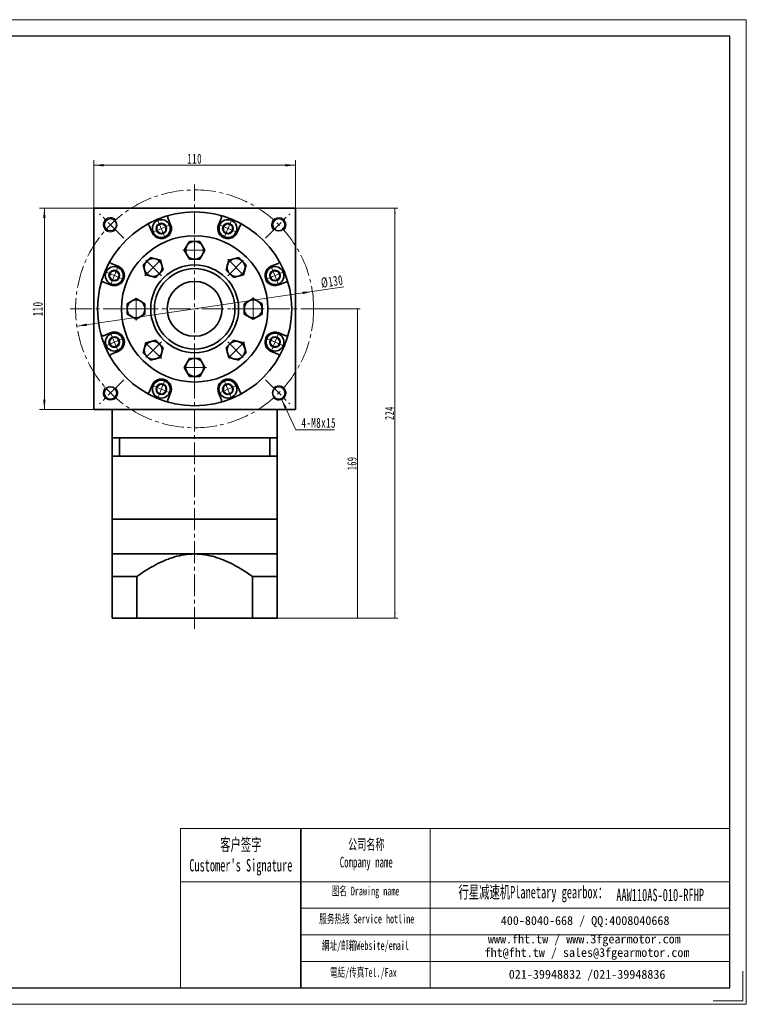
# Model space of a CAD drawing. Header units: millimetres. Extents: x -320 to 442, y -192 to 353.
# Tile 2 of 2: x 45 to 442, y -192 to 347. Entities that reach past the tile are written whole.
import ezdxf

# ---------------------------------------------------------------- set-up
doc = ezdxf.new("R2010")
doc.units = ezdxf.units.MM
doc.set_wipeout_variables(frame=1)
doc.linetypes.add('点画线', pattern=[18, 12, -2, 2, -2])
doc.layers.get('0').update_dxf_attribs({"lineweight": 35})
for name, color, linetype, lineweight in [('7标注层', 4, 'Continuous', 18), ('CDRAFT0', 7, 'Continuous', 35), ('EB0', 7, 'Continuous', 35), ('EB0_1', 7, 'Continuous', 35), ('SLD-0', 7, 'Continuous', 18), ('中心线层', 1, '点画线', 18), ('图框_外框线', 7, 'Continuous', 18), ('尺寸线层', 3, 'Continuous', 18), ('粗实线层', 7, 'Continuous', 35), ('粗实线层_1', 7, 'Continuous', 35)]:
    doc.layers.add(name, color=color, linetype=linetype, lineweight=lineweight)
doc.styles.add('SLDTEXTSTYLE4', font='txt', dxfattribs={"width": 0.611111})
doc.styles.add('标准', font='txt', dxfattribs={"width": 0.667})
doc.dimstyles.new('a4-1-1', dxfattribs={"dimtxt": 3, "dimasz": 3, "dimexe": 1.5, "dimexo": 0, "dimgap": 0.5, "dimtad": 1, "dimdec": 3, "dimdsep": 46, "dimtxsty": '标准', "dimblk": '_CAXARROW', "dimcen": 0, "dimdle": 6, "dimazin": 2, "dimtfac": 0.707107, "dimtdec": 3, "dimtix": 1, "dimtmove": 2, "dimatfit": 3, "dimfxl": 0, "dimfrac": 2, "dimtolj": 1, "dimarcsym": 0})

# ---------------------------------------------------------------- blocks, each defined once
blk = doc.blocks.new('*X19')
at = {"layer": '尺寸线层', "linetype": 'Continuous'}
for points in [[(85.25, 267.13), (90.65, 267.81), (90.65, 266.46)], [(195.25, 267.13), (189.85, 267.81), (189.85, 266.46)]]:
    blk.add_hatch(color=0, dxfattribs=at).paths.add_polyline_path(points, flags=0)
at = {"layer": '尺寸线层', "color": 0, "linetype": 'Continuous'}
for p, q in [((85.25, 243.63), (85.25, 269.83)), ((195.25, 243.63), (195.25, 269.83)), ((85.25, 267.13), (195.25, 267.13))]:
    blk.add_line(p, q, dxfattribs=at)
at = {"layer": '尺寸线层', "color": 0, "insert": (140.25, 270.7), "char_height": 5.4, "width": 14.3527, "attachment_point": 5, "line_spacing_factor": 1.15057, "style": '标准'}
blk.add_mtext('\\T1.1;110', dxfattribs=at)
blk = doc.blocks.new('_CAXARROW')
blk.add_hatch(color=0).paths.add_polyline_path([(0, 0), (-1, 0.125), (-1, -0.125)], flags=0)
blk = doc.blocks.new('*X20')
at = {"layer": '尺寸线层', "linetype": 'Continuous'}
for points in [[(58.16, 243.63), (57.49, 238.23), (58.84, 238.23)], [(58.16, 133.63), (57.49, 139.03), (58.84, 139.03)]]:
    blk.add_hatch(color=0, dxfattribs=at).paths.add_polyline_path(points, flags=0)
at = {"layer": '尺寸线层', "color": 0, "linetype": 'Continuous'}
for p, q in [((85.25, 243.63), (55.46, 243.63)), ((58.16, 133.63), (58.16, 243.63)), ((85.25, 133.63), (55.46, 133.63))]:
    blk.add_line(p, q, dxfattribs=at)
at = {"layer": '尺寸线层', "color": 0, "insert": (54.59, 188.63), "char_height": 5.4, "width": 14.3527, "attachment_point": 5, "rotation": 90, "line_spacing_factor": 1.15057, "style": '标准'}
blk.add_mtext('\\T1.1;110', dxfattribs=at)
blk = doc.blocks.new('*X21')
at = {"layer": '尺寸线层', "linetype": 'Continuous'}
for points in [[(204.55, 198.13), (199.3, 196.67), (199.11, 198.01)], [(75.94, 179.14), (81.38, 179.26), (81.19, 180.59)]]:
    blk.add_hatch(color=0, dxfattribs=at).paths.add_polyline_path(points, flags=0)
at = {"layer": '尺寸线层', "color": 0, "linetype": 'Continuous'}
blk.add_line((221.71, 200.66), (75.94, 179.14), dxfattribs=at)
at = {"layer": '尺寸线层', "color": 0, "insert": (215.32, 203.57), "char_height": 5.4, "width": 23.5733, "attachment_point": 5, "rotation": 8.4015, "line_spacing_factor": 1.15057, "style": '标准'}
blk.add_mtext('\\T1.1;%%C130', dxfattribs=at)
blk = doc.blocks.new('*X22')
at = {"layer": '尺寸线层', "linetype": 'Continuous'}
blk.add_hatch(color=0, dxfattribs=at).paths.add_polyline_path([(-8.17, 16.85), (-5.3, 12.23), (-6.53, 11.67)], flags=0)
at = {"layer": '尺寸线层', "color": 0, "linetype": 'Continuous'}
blk.add_line((-8.17, 16.85), (-0.41, 0), dxfattribs=at)
at = {"layer": '尺寸线层', "color": 0}
for p, q in [((-0.41, 0), (0, 0)), ((0, 0), (20.8, 0)), ((0, 0), (0, 0))]:
    blk.add_line(p, q, dxfattribs=at)
at = {"layer": '尺寸线层', "color": 0, "insert": (2.7, 1.08), "char_height": 5.4, "width": 36.2049, "attachment_point": 7, "line_spacing_factor": 1.15057, "style": '标准'}
blk.add_mtext('\\T1.1;4-M8x15', dxfattribs=at)
blk = doc.blocks.new('*X23')
at = {"layer": '中心线层', "linetype": '点画线', "lineweight": 18}
for p, q in [((0, -5.64), (0, 5.64)), ((-5.64, 0), (5.64, 0))]:
    blk.add_line(p, q, dxfattribs=at)
at = {"layer": '粗实线层'}
for p, q in [((-2.89, 0), (-1.44, 2.5)), ((-2.89, 0), (-1.44, -2.5)), ((-1.44, 2.5), (1.44, 2.5)), ((2.89, 0), (1.44, 2.5)), ((2.89, 0), (1.44, 2.5)), ((2.89, 0), (1.44, -2.5)), ((-1.44, -2.5), (1.44, -2.5))]:
    blk.add_line(p, q, dxfattribs=at)
blk.add_circle((0, 0), 2.89, dxfattribs=at)
for start, end in [(0, 180), (180, 360)]:
    blk.add_arc((0, 0), 4.89, start, end, dxfattribs=at)
blk = doc.blocks.new('*X29')
at = {"layer": '中心线层', "linetype": '点画线', "lineweight": 18}
for p, q in [((0, -6.4), (0, 6.4)), ((6.4, 0), (-6.4, 0))]:
    blk.add_line(p, q, dxfattribs=at)
at = {"layer": '粗实线层'}
for p, q in [((0, 5.65), (-4.89, 2.82)), ((4.89, 2.82), (0, 5.65)), ((-4.89, 2.82), (-4.89, -2.82)), ((4.89, 2.82), (4.89, -2.82)), ((-4.89, -2.82), (0, -5.65)), ((0, -5.65), (4.89, -2.82))]:
    blk.add_line(p, q, dxfattribs=at)
blk.add_circle((0, 0), 4.89, dxfattribs=at)
blk = doc.blocks.new('2432fgg_2')
at = {"layer": '粗实线层'}
for radius in [24, 22]:
    blk.add_circle((0, 0), radius, dxfattribs=at)
blk.add_wipeout([(-27.11, 0), (-27.11, 0.9), (-27.11, 2.82), (-29.56, 4.23), (-32, 5.65), (-34.45, 4.23), (-36.89, 2.82), (-36.89, 0.9), (-36.89, 0), (-36.89, -2.82), (-34.45, -4.23), (-32, -5.65), (-29.56, -4.23), (-27.11, -2.82)]).dxf.layer = '粗实线层'
blk.add_circle((0, 0), 40, dxfattribs=at)
blk.add_blockref('*X29', (-32, 0), dxfattribs=at)
for points in [[(0, 27.11), (0.9, 27.11), (2.82, 27.11), (4.23, 29.55), (5.65, 32), (4.23, 34.44), (2.82, 36.89), (0.9, 36.89), (0, 36.89), (-2.82, 36.89), (-4.23, 34.44), (-5.65, 32), (-4.23, 29.55), (-2.82, 27.11)], [(-19.17, 19.17), (-18.53, 19.81), (-17.17, 21.17), (-17.9, 23.89), (-18.63, 26.62), (-21.36, 27.35), (-24.09, 28.08), (-25.45, 26.72), (-26.09, 26.09), (-28.08, 24.09), (-27.35, 21.36), (-26.62, 18.63), (-23.89, 17.9), (-21.17, 17.17)], [(19.17, 19.17), (19.81, 18.53), (21.17, 17.17), (23.89, 17.9), (26.62, 18.63), (27.35, 21.36), (28.08, 24.09), (26.72, 25.45), (26.09, 26.09), (24.09, 28.08), (21.36, 27.35), (18.63, 26.62), (17.9, 23.89), (17.17, 21.17)], [(27.11, 0), (27.11, -0.9), (27.11, -2.82), (29.55, -4.23), (32, -5.65), (34.44, -4.23), (36.89, -2.82), (36.89, -0.9), (36.89, 0), (36.89, 2.82), (34.44, 4.23), (32, 5.65), (29.55, 4.23), (27.11, 2.82)], [(-19.17, -19.17), (-19.81, -18.53), (-21.17, -17.17), (-23.89, -17.9), (-26.62, -18.63), (-27.35, -21.36), (-28.08, -24.09), (-26.72, -25.45), (-26.09, -26.09), (-24.09, -28.08), (-21.36, -27.35), (-18.63, -26.62), (-17.9, -23.89), (-17.17, -21.17)], [(19.17, -19.17), (18.53, -19.81), (17.17, -21.17), (17.9, -23.89), (18.63, -26.62), (21.36, -27.35), (24.09, -28.08), (25.45, -26.72), (26.09, -26.09), (28.08, -24.09), (27.35, -21.36), (26.62, -18.63), (23.89, -17.9), (21.17, -17.17)], [(0, -27.11), (-0.9, -27.11), (-2.82, -27.11), (-4.23, -29.56), (-5.65, -32), (-4.23, -34.45), (-2.82, -36.89), (-0.9, -36.89), (0, -36.89), (2.82, -36.89), (4.23, -34.45), (5.65, -32), (4.23, -29.56), (2.82, -27.11)]]:
    blk.add_wipeout(points).dxf.layer = '粗实线层'
for p, rotation in [((0, 32), 270), ((-22.63, 22.63), 315.0000000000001), ((22.63, 22.63), 225.0000000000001), ((32, 0), 180), ((-22.63, -22.63), 45.00000000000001), ((22.63, -22.63), 135.0000000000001), ((0, -32), 90)]:
    blk.add_blockref('*X29', p, dxfattribs=dict(at, rotation=rotation))
blk = doc.blocks.new('*X41')
at = {"layer": '尺寸线层', "linetype": 'Continuous'}
for points in [[(229.15, 188.63), (228.78, 185.63), (229.53, 185.63)], [(229.15, 19.63), (228.78, 22.63), (229.53, 22.63)]]:
    blk.add_hatch(color=0, dxfattribs=at).paths.add_polyline_path(points, flags=0)
at = {"layer": '尺寸线层', "color": 0, "linetype": 'Continuous'}
for p, q in [((208.25, 188.63), (230.65, 188.63)), ((229.15, 19.63), (229.15, 188.63)), ((185.25, 19.63), (230.65, 19.63))]:
    blk.add_line(p, q, dxfattribs=at)
at = {"layer": '尺寸线层', "color": 0, "insert": (226.18, 104.13), "char_height": 5, "width": 13.0011, "attachment_point": 5, "rotation": 90, "line_spacing_factor": 1.15057, "style": '标准'}
blk.add_mtext('\\T1.1;169', dxfattribs=at)
blk = doc.blocks.new('*X42')
at = {"layer": '尺寸线层', "linetype": 'Continuous'}
for points in [[(249.67, 243.63), (250.05, 240.63), (249.3, 240.63)], [(249.67, 19.63), (250.05, 22.63), (249.3, 22.63)]]:
    blk.add_hatch(color=0, dxfattribs=at).paths.add_polyline_path(points, flags=0)
at = {"layer": '尺寸线层', "color": 0, "linetype": 'Continuous'}
for p, q in [((195.25, 243.63), (251.17, 243.63)), ((249.67, 243.63), (249.67, 19.63)), ((185.25, 19.63), (251.17, 19.63))]:
    blk.add_line(p, q, dxfattribs=at)
at = {"layer": '尺寸线层', "color": 0, "insert": (246.7, 131.63), "char_height": 5, "width": 13.2174, "attachment_point": 5, "rotation": 90, "line_spacing_factor": 1.15057, "style": '标准'}
blk.add_mtext('\\T1.1;224', dxfattribs=at)

msp = doc.modelspace()

# ---------------------------------------------------------------- linework, layer by layer
msp.add_line((198.1838, -95.4679), (198.1838, -182.4651))
at = {"layer": '7标注层', "color": 0}
msp.add_line((132.558, -95.4679), (132.558, -182.4502), dxfattribs=at)
at = {"layer": 'CDRAFT0', "color": 7}
for points in [[(108.6254, 42.3006), (108.8971, 42.4933), (109.1697, 42.6849), (112.5037, 45.0075), (115.6466, 46.9867), (120.5615, 49.5823), (122.2337, 50.3846), (124.8077, 51.4655), (125.6767, 51.8054), (127.4399, 52.4382), (128.3342, 52.7309), (132.8167, 54.0453), (136.4813, 54.6323), (140.2454, 54.6323)], [(171.8654, 42.3006), (171.5937, 42.4933), (171.3211, 42.6849), (167.9871, 45.0075), (164.8442, 46.9867), (159.9293, 49.5823), (158.2572, 50.3846), (155.6831, 51.4655), (154.8141, 51.8054), (153.0509, 52.4382), (152.1566, 52.7309), (147.6742, 54.0453), (144.0095, 54.6323), (140.2454, 54.6323)]]:
    msp.add_open_spline(points, degree=3, knots=[0, 0, 0, 0, 0.99690397, 0.99690397, 12.15872641, 12.15872641, 17.73963764, 17.73963764, 20.53009325, 20.53009325, 23.32054886, 23.32054886, 34.48237131, 34.48237131, 34.48237131, 34.48237131], dxfattribs=at)
at = {"layer": 'EB0'}
for p, q in [((185.2454, 118.1323), (95.2454, 118.1323)), ((95.2454, 118.1323), (95.2454, 108.1323)), ((99.2454, 118.1323), (99.2454, 108.1323)), ((180.2454, 118.1323), (185.2454, 118.1323)), ((181.2454, 118.1323), (181.2454, 108.1323)), ((185.2454, 118.1323), (185.2454, 108.1323)), ((95.2454, 108.1323), (95.2454, 73.6323)), ((185.2454, 108.1323), (95.2454, 108.1323)), ((185.2454, 108.1323), (185.2454, 73.6323)), ((185.2454, 73.6323), (95.2454, 73.6323)), ((185.2454, 73.6323), (95.2454, 73.6323))]:
    msp.add_line(p, q, dxfattribs=at)
at = {"layer": 'EB0_1'}
for p, q in [((185.2454, 73.6323), (95.2454, 73.6323)), ((95.2454, 73.6323), (95.2454, 19.6318)), ((185.2454, 73.6323), (185.2454, 19.6318)), ((108.6254, 42.3006), (108.6254, 19.6318)), ((171.8654, 42.3006), (171.8654, 19.6318)), ((185.2454, 19.6318), (95.2454, 19.6318))]:
    msp.add_line(p, q, dxfattribs=at)
at = {"layer": '中心线层'}
for p, q in [((140.2454, 13.6485), (140.2454, 256.6323)), ((101.5254, 227.3523), (88.2493, 240.6284)), ((178.9654, 227.3523), (192.2416, 240.6284)), ((178.9654, 227.3523), (192.2416, 240.6284)), ((72.2454, 188.6323), (208.2454, 188.6323)), ((172.7454, 188.6323), (159.0604, 188.6323)), ((140.2454, 156.1323), (140.2454, 169.8172)), ((101.5254, 149.9122), (88.2493, 136.6361)), ((101.5254, 149.9122), (88.2493, 136.6361)), ((178.9654, 149.9122), (192.2416, 136.6361)), ((178.9654, 149.9122), (192.2416, 136.6361))]:
    msp.add_line(p, q, dxfattribs=at)
msp.add_circle((140.2454, 188.6323), 65, dxfattribs=at)
at = {"layer": '图框_外框线'}
for p, q in [((132.558, -95.4679), (198.1838, -95.4679)), ((198.1838, -95.4679), (198.1838, -182.4502)), ((198.1838, -95.4679), (432.4868, -95.4679)), ((268.8912, -95.4679), (268.8912, -182.4502)), ((132.558, -124.494), (198.1838, -124.494)), ((198.1838, -124.494), (432.4868, -124.494)), ((198.1838, -139.007), (432.4868, -139.007)), ((198.1838, -153.52), (432.4868, -153.52)), ((198.1838, -168.0331), (432.4868, -168.0331))]:
    msp.add_line(p, q, dxfattribs=at)
at = {"layer": '图框_外框线', "color": 3}
msp.add_lwpolyline([(439.7353, -173.3896), (439.7353, -189.6987), (423.4262, -189.6987)], dxfattribs=at)
at = {"layer": '粗实线层'}
for p, q in [((85.2454, 133.6323), (85.2454, 243.6323)), ((85.2454, 243.6323), (195.2454, 243.6323)), ((195.2454, 243.6323), (195.2454, 133.6323)), ((127.1493, 234.6213), (125.5833, 238.402)), ((153.3415, 234.6213), (154.9075, 238.402)), ((116.9866, 230.4118), (115.4206, 234.1924)), ((163.5042, 230.4118), (165.0702, 234.1924)), ((98.4659, 211.8911), (94.6852, 213.4571)), ((182.0249, 211.8911), (185.8056, 213.4571)), ((94.2564, 201.7284), (90.4757, 203.2944)), ((186.2345, 201.7284), (190.0151, 203.2944)), ((94.2564, 175.5361), (90.4757, 173.9701)), ((186.2345, 175.5361), (190.0151, 173.9701)), ((98.4659, 165.3735), (94.6852, 163.8075)), ((182.0249, 165.3735), (185.8056, 163.8075)), ((116.9866, 146.8527), (115.4206, 143.0721)), ((163.5042, 146.8527), (165.0702, 143.0721)), ((127.1493, 142.6432), (125.5833, 138.8626)), ((153.3415, 142.6432), (154.9075, 138.8626)), ((195.2454, 133.6323), (85.2454, 133.6323)), ((95.2454, 118.1323), (95.2454, 133.6323)), ((185.2454, 118.1323), (185.2454, 133.6323)), ((95.2454, 54.6323), (185.2454, 54.6323))]:
    msp.add_line(p, q, dxfattribs=at)
for centre, radius in [((140.2454, 188.6323), 53), ((94.2835, 234.5942), 3.4), ((186.2074, 234.5942), 3.4), ((186.2074, 234.5942), 3.4), ((94.2835, 142.6703), 3.4), ((94.2835, 142.6703), 3.4), ((186.2074, 142.6703), 3.4), ((186.2074, 142.6703), 3.4)]:
    msp.add_circle(centre, radius, dxfattribs=at)
at = {"layer": '粗实线层', "lineweight": 18}
for centre, start, end in [((94.2835, 234.5942), 43.236775, 315), ((186.2074, 234.5942), 313.236775, 225), ((186.2074, 234.5942), 313.236775, 225), ((94.2835, 142.6703), 133.236775, 45), ((94.2835, 142.6703), 133.236775, 45), ((186.2074, 142.6703), 223.236775, 135), ((186.2074, 142.6703), 223.236775, 135)]:
    msp.add_arc(centre, 4, start, end, dxfattribs=at)
at = {"layer": '粗实线层'}
for centre, radius, start, end in [((126.5072, 238.7846), 1, 105.319165, 202.500034), ((153.9837, 238.7846), 1, 337.499966, 74.680835), ((114.4967, 233.8098), 1, 22.499966, 119.680835), ((122.068, 232.5165), 5.5, 202.5, 22.5), ((158.4229, 232.5165), 5.5, 157.5, 337.5), ((165.9941, 233.8098), 1, 60.319165, 157.500034), ((95.0679, 214.3809), 1, 150.319165, 247.500034), ((96.3611, 206.8097), 5.5, 247.5, 67.5), ((184.1297, 206.8097), 5.5, 112.5, 292.5), ((185.4229, 214.3809), 1, 292.499966, 29.680835), ((90.093, 202.3705), 1, 67.499966, 164.680835), ((190.3978, 202.3705), 1, 15.319165, 112.500034), ((90.093, 174.894), 1, 195.319165, 292.500034), ((96.3611, 170.4548), 5.5, 292.5, 112.5), ((184.1297, 170.4548), 5.5, 67.5, 247.5), ((190.3978, 174.894), 1, 247.499966, 344.680835), ((95.0679, 162.8836), 1, 112.499966, 209.680835), ((185.4229, 162.8836), 1, 330.319165, 67.500034), ((122.068, 144.748), 5.5, 337.5, 157.5), ((158.4229, 144.748), 5.5, 22.5, 202.5), ((114.4967, 143.4548), 1, 240.319165, 337.500034), ((165.9941, 143.4548), 1, 202.499966, 299.680835), ((126.5072, 138.4799), 1, 157.499966, 254.680835), ((153.9837, 138.4799), 1, 285.319165, 22.500034)]:
    msp.add_arc(centre, radius, start, end, dxfattribs=at)
at = {"layer": '粗实线层_1'}
for p, q in [((108.6254, 42.3006), (95.2454, 42.3006)), ((171.8654, 42.3006), (185.2454, 42.3006))]:
    msp.add_line(p, q, dxfattribs=at)

# ---------------------------------------------------------------- block references
at = {"layer": '尺寸线层'}
msp.add_blockref('*X22', (195.8802, 122.4623), dxfattribs=at)
at = {"layer": '粗实线层'}
for p, rotation in [((96.3611, 206.8097), 67.50000000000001), ((122.068, 144.748), 157.5000000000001)]:
    msp.add_blockref('*X23', p, dxfattribs=dict(at, rotation=rotation))

# ---------------------------------------------------------------- texts
at = {"layer": 'SLD-0', "color": 1, "attachment_point": 2, "style": 'SLDTEXTSTYLE4'}
for s, insert, char_height, width in [("{\\fSimSun|b1|i0|c134|p2;客户签字\\PCustomer's Signature}", (165.484, -100.8378), 6.772751, 84.25372), ('{\\fSimSun|b1|i0|c134|p2;公司名称\\PCompany name}', (233.986, -101.1974), 5.805215, 75.15941), ('{\\fSimSun|b1|i0|c134|p2;图名 Drawing name}', (233.5891, -127.1692), 4.837679, 61.867553), ('{\\fSimSun|b1|i0|c134|p2;  \\H1.1667x;行星减速机Planetary gearbox\\fSimSun|b0|i0|c134|p2;：}', (322.7748, -126.7961), 5.805215, 91.302334), ('AAW110AS-010-RFHP', (394.4957, -128.3374), 6.772751, 49.288559), ('{\\fSimSun|b1|i0|c134|p2;服务热线 Service hotline}', (234.2752, -142.3812), 4.837679, 68.926397), ('{\\fSimSun|b1|i0|c134|p2;網址/邮箱Website/email}', (233.5219, -156.9564), 4.837679, 71.745892), ('{\\fSimSun|b1|i0|c134|p2;電話/传真Tel./Fax}', (232.438, -171.6452), 4.837679, 72.608785)]:
    msp.add_mtext(s, dxfattribs=dict(at, insert=insert, char_height=char_height, width=width))
at = {"layer": 'SLD-0', "color": 1, "char_height": 4.837679, "attachment_point": 2}
for s, insert, width in [('{\\fSimSun|b1|i0|c134|p2;400-8040-668 / QQ:4008040668}', (353.5258, -143.3056), 140.851011), ('{\\fSimSun|b1|i0|c134|p2;www.fht.tw / www.3fgearmotor.com }', (353.0797, -153.3818), 141.00957), ('{\\fSimSun|b1|i0|c134|p2;fht@fht.tw / sales@3fgearmotor.com }', (354.5541, -160.7483), 141.00957), ('{\\fSimSun|b1|i0|c134|p2;021-39948832 /021-39948836 }', (354.6046, -172.7029), 107.671474)]:
    msp.add_mtext(s, dxfattribs=dict(at, insert=insert, width=width))

# ---------------------------------------------------------------- dimensions: what is measured, and where the dimension line sits
at = {"layer": '尺寸线层'}
for base, p1, p2, angle, picture, middle in [((195.2454, 267.1319), (85.2454, 243.6323), (195.2454, 243.6323), 0, '*X19', (140.2454, 270.7027)), ((58.163, 243.6323), (85.2454, 133.6323), (85.2454, 243.6323), 90, '*X20', (54.5922, 188.6323))]:
    dim = msp.add_linear_dim(base=base, p1=p1, p2=p2, angle=angle, dimstyle='a4-1-1', override={"dimsah": 1, "dimtfill": 1, "dimtzin": 8}, dxfattribs=at)
    dim.commit()
    dim.dimension.update_dxf_attribs({"geometry": picture, "text_midpoint": middle, "dimtype": 160})
dim = msp.add_diameter_dim_2p(p1=(75.943, 179.1352), p2=(204.5479, 198.1293), dimstyle='a4-1-1', override={"dimpost": '%%C<>', "dimsah": 1, "dimtfill": 1, "dimtzin": 8}, dxfattribs=at)
dim.commit()
dim.dimension.update_dxf_attribs({"geometry": '*X21', "text_midpoint": (215.8773, 199.8026), "dimtype": 163})

# ---------------------------------------------------------------- next in the draw order: wipeouts: each hides what was drawn before it
for points in [[(126.5857, 234.3879), (126.2077, 235.1193), (126.2077, 235.1193), (125.3256, 236.1634), (124.1889, 236.9226), (122.8865, 237.3375), (121.5202, 237.3758), (120.1966, 237.0343), (120.1966, 237.0343), (120.1966, 237.0343), (119.0193, 236.3399), (118.0802, 235.3467), (117.4526, 234.1323), (117.1857, 232.7918), (117.3003, 231.4297), (117.3003, 231.4297), (117.3003, 231.4297), (117.5502, 230.6452), (117.5502, 230.6452), (117.5502, 230.6452), (118.1885, 229.5397), (119.0911, 228.637), (120.1966, 227.9988), (121.4297, 227.6684), (122.7062, 227.6684), (123.9393, 227.9988), (123.9393, 227.9988), (123.9393, 227.9988), (125.2438, 228.7982), (126.2374, 229.9615), (126.8228, 231.375), (126.9429, 232.9002)], [(162.9406, 230.6452), (163.1906, 231.4297), (163.1906, 231.4297), (163.3051, 232.7918), (163.0382, 234.1323), (162.4107, 235.3467), (161.4715, 236.3399), (160.2942, 237.0343), (160.2942, 237.0343), (160.2942, 237.0343), (158.9706, 237.3758), (157.6043, 237.3375), (156.3019, 236.9226), (155.1652, 236.1634), (154.2831, 235.1193), (154.2831, 235.1193), (154.2831, 235.1193), (153.9051, 234.3879), (153.9051, 234.3879), (153.9051, 234.3879), (153.5747, 233.1548), (153.5747, 231.8783), (153.9051, 230.6452), (154.5434, 229.5397), (155.446, 228.637), (156.5516, 227.9988), (156.5516, 227.9988), (156.5516, 227.9988), (158.0392, 227.6416), (159.5644, 227.7616), (160.9779, 228.3471), (162.1413, 229.3407)], [(186.001, 202.292), (186.7324, 202.6699), (186.7324, 202.6699), (187.7766, 203.5521), (188.5358, 204.6887), (188.9507, 205.9911), (188.9889, 207.3575), (188.6475, 208.681), (188.6475, 208.681), (188.6475, 208.681), (187.953, 209.8584), (186.9598, 210.7975), (185.7455, 211.4251), (184.4049, 211.692), (183.0428, 211.5774), (183.0428, 211.5774), (183.0428, 211.5774), (182.2584, 211.3275), (182.2584, 211.3275), (182.2584, 211.3275), (181.1528, 210.6892), (180.2502, 209.7866), (179.6119, 208.681), (179.2815, 207.448), (179.2815, 206.1714), (179.6119, 204.9384), (179.6119, 204.9384), (179.6119, 204.9384), (180.4113, 203.6339), (181.5747, 202.6403), (182.9881, 202.0548), (184.5134, 201.9348)], [(94.4898, 174.9726), (93.7584, 174.5946), (93.7584, 174.5946), (92.7142, 173.7124), (91.9551, 172.5758), (91.5401, 171.2734), (91.5019, 169.907), (91.8434, 168.5835), (91.8434, 168.5835), (91.8434, 168.5835), (92.5378, 167.4061), (93.531, 166.467), (94.7453, 165.8395), (96.0859, 165.5725), (97.448, 165.6871), (97.448, 165.6871), (97.448, 165.6871), (98.2325, 165.937), (98.2325, 165.937), (98.2325, 165.937), (99.338, 166.5753), (100.2406, 167.478), (100.8789, 168.5835), (101.2093, 169.8165), (101.2093, 171.0931), (100.8789, 172.3261), (100.8789, 172.3261), (100.8789, 172.3261), (100.0795, 173.6306), (98.9162, 174.6242), (97.5027, 175.2097), (95.9775, 175.3297)], [(182.2584, 165.937), (183.0428, 165.6871), (183.0428, 165.6871), (184.4049, 165.5725), (185.7455, 165.8395), (186.9598, 166.467), (187.953, 167.4061), (188.6475, 168.5835), (188.6475, 168.5835), (188.6475, 168.5835), (188.9889, 169.907), (188.9507, 171.2734), (188.5358, 172.5758), (187.7766, 173.7124), (186.7324, 174.5946), (186.7324, 174.5946), (186.7324, 174.5946), (186.001, 174.9726), (186.001, 174.9726), (186.001, 174.9726), (184.768, 175.303), (183.4914, 175.303), (182.2584, 174.9726), (181.1528, 174.3343), (180.2502, 173.4316), (179.6119, 172.3261), (179.6119, 172.3261), (179.6119, 172.3261), (179.2548, 170.8385), (179.3748, 169.3132), (179.9603, 167.8998), (180.9539, 166.7364)], [(153.9051, 142.8767), (154.2831, 142.1452), (154.2831, 142.1452), (155.1652, 141.1011), (156.3019, 140.3419), (157.6043, 139.927), (158.9706, 139.8888), (160.2942, 140.2302), (160.2942, 140.2302), (160.2942, 140.2302), (161.4715, 140.9247), (162.4107, 141.9179), (163.0382, 143.1322), (163.3051, 144.4727), (163.1906, 145.8348), (163.1906, 145.8348), (163.1906, 145.8348), (162.9406, 146.6193), (162.9406, 146.6193), (162.9406, 146.6193), (162.3024, 147.7248), (161.3997, 148.6275), (160.2942, 149.2658), (159.0611, 149.5961), (157.7846, 149.5961), (156.5516, 149.2658), (156.5516, 149.2658), (156.5516, 149.2658), (155.2471, 148.4664), (154.2535, 147.303), (153.668, 145.8895), (153.548, 144.3643)]]:
    msp.add_wipeout(points).dxf.layer = '粗实线层'

# ---------------------------------------------------------------- next in the draw order: block references
at = {"layer": '粗实线层'}
for p, rotation in [((122.068, 232.5165), 22.5), ((158.4229, 232.5165), 337.5000000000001), ((184.1297, 206.8097), 292.5000000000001), ((96.3611, 170.4548), 112.5), ((184.1297, 170.4548), 247.5000000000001), ((158.4229, 144.748), 202.5)]:
    msp.add_blockref('*X23', p, dxfattribs=dict(at, rotation=rotation))

# ---------------------------------------------------------------- next in the draw order: dimensions: what is measured, and where the dimension line sits
at = {"layer": '尺寸线层'}
for base, p1, p2, picture, middle in [((249.67121, 19.63184), (195.24541, 243.63226), (185.24541, 19.63184), '*X42', (246.69824, 131.63205)), ((229.15114, 188.63226), (185.24541, 19.63184), (208.24541, 188.63226), '*X41', (226.17817, 104.13205))]:
    dim = msp.add_linear_dim(base=base, p1=p1, p2=p2, angle=90, dimstyle='a4-1-1', override={"dimtxt": 5, "dimsah": 1, "dimtfill": 1, "dimtzin": 8}, dxfattribs=at)
    dim.commit()
    dim.dimension.update_dxf_attribs({"geometry": picture, "text_midpoint": middle, "dimtype": 160})

# ---------------------------------------------------------------- next in the draw order: block references
at = {"layer": '粗实线层'}
msp.add_blockref('2432fgg_2', (140.2454, 188.6323), dxfattribs=at)

# ---------------------------------------------------------------- next in the draw order: linework, layer by layer
at = {"layer": '图框_外框线', "color": 3}
msp.add_lwpolyline([(-319.5452, -191.5109), (441.5474, -191.5109), (441.5474, 346.6904), (-319.5452, 346.6904)], close=True, dxfattribs=at)
at = {"layer": '图框_外框线', "color": 3, "lineweight": 25}
msp.add_lwpolyline([(-274.2421, -182.4502), (432.4868, -182.4502), (432.4868, 337.6298), (-274.2421, 337.6298)], close=True, dxfattribs=at)
at = {"layer": '粗实线层'}
msp.add_circle((140.2454, 188.6323), 15, dxfattribs=at)

doc.saveas('drawing.dxf')
